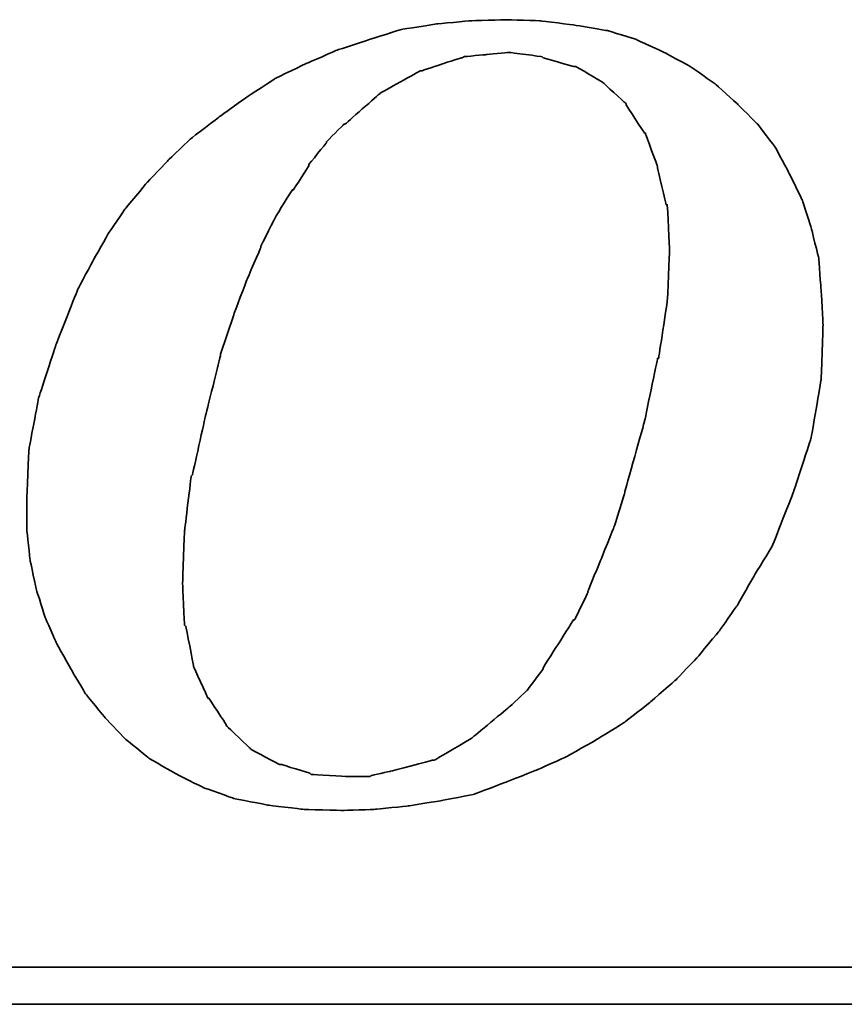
# Model space of a CAD drawing. Extents: x 35 to 593, y 42 to 122.
# Tile 42 of 47: x 154.79 to 156.33, y 90.55 to 92.4. Entities that reach past the tile are written whole.
import ezdxf

# ---------------------------------------------------------------- set-up
doc = ezdxf.new("R2010")
doc.units = 0
doc.header["$LTSCALE"] = 3
doc.header["$MEASUREMENT"] = 0
doc.layers.add('DIM', color=4, linetype='CONTINUOUS')
doc.layers.add('layer 1', color=7, linetype='CONTINUOUS')

# ---------------------------------------------------------------- blocks, each defined once
blk = doc.blocks.new('TBI MOTION logo(完整正式版)')
at = {"layer": 'layer 1', "color": 22, "lineweight": 35}
for points, knots in [([(35.79625, -6.98375), (35.79625, -6.98375), (36.23125, -7.43875), (36.23125, -7.43875), (36.23125, -7.43875), (36.23125, -7.43875), (36.75625, -7.87125), (36.75625, -7.87125), (36.75625, -7.87125), (36.75625, -7.87125), (37.33125, -8.20375), (37.33125, -8.20375), (37.33125, -8.20375), (37.33125, -8.20375), (37.95625, -8.51875), (37.95625, -8.51875), (37.95625, -8.51875), (37.95625, -8.51875), (38.62625, -8.75875), (38.62625, -8.75875), (38.62625, -8.75875), (38.62625, -8.75875), (39.37125, -8.90375), (39.37125, -8.90375), (39.37125, -8.90375), (39.37125, -8.90375), (40.14125, -8.99875), (40.14125, -8.99875), (40.14125, -8.99875), (40.14125, -8.99875), (41.02625, -9.02375), (41.02625, -9.02375), (41.02625, -9.02375), (41.02625, -9.02375), (41.74625, -8.99875), (41.74625, -8.99875), (41.74625, -8.99875), (41.74625, -8.99875), (42.46625, -8.92375), (42.46625, -8.92375), (42.46625, -8.92375), (42.46625, -8.92375), (43.21125, -8.80625), (43.21125, -8.80625), (43.21125, -8.80625), (43.21125, -8.80625), (43.93125, -8.66375), (43.93125, -8.66375), (43.93125, -8.66375), (43.93125, -8.66375), (44.62625, -8.39875), (44.62625, -8.39875), (44.62625, -8.39875), (44.62625, -8.39875), (45.29625, -8.13375), (45.29625, -8.13375), (45.29625, -8.13375), (45.29625, -8.13375), (45.94625, -7.84375), (45.94625, -7.84375), (45.94625, -7.84375), (45.94625, -7.84375), (46.61625, -7.46375), (46.61625, -7.46375), (46.61625, -7.46375), (46.61625, -7.46375), (47.24125, -7.07875), (47.24125, -7.07875), (47.24125, -7.07875), (47.24125, -7.07875), (47.81625, -6.62375), (47.81625, -6.62375), (47.81625, -6.62375), (47.81625, -6.62375), (48.36875, -6.14375), (48.36875, -6.14375), (48.36875, -6.14375), (48.36875, -6.14375), (48.84625, -5.64125), (48.84625, -5.64125), (48.84625, -5.64125), (48.84625, -5.64125), (49.32625, -5.06375), (49.32625, -5.06375), (49.32625, -5.06375), (49.32625, -5.06375), (49.71125, -4.51374), (49.71125, -4.51374), (49.71125, -4.51374), (49.71125, -4.51374), (50.09625, -3.83874), (50.09625, -3.83874), (50.09625, -3.83874), (50.09625, -3.83874), (50.48125, -3.21374), (50.48125, -3.21374), (50.48125, -3.21374), (50.48125, -3.21374), (50.96125, -1.99125), (50.96125, -1.99125), (50.96125, -1.99125), (50.96125, -1.99125), (51.34375, -0.81875), (51.34375, -0.81875), (51.34375, -0.81875), (51.34375, -0.81875), (51.56125, 0.45624), (51.56125, 0.45624), (51.56125, 0.45624), (51.56125, 0.45624), (51.60625, 1.67624), (51.60625, 1.67624), (51.60625, 1.67624), (51.60625, 1.67624), (51.56125, 2.44625), (51.56125, 2.44625), (51.56125, 2.44625), (51.56125, 2.44625), (51.51125, 3.14125), (51.51125, 3.14125), (51.51125, 3.14125), (51.51125, 3.14125), (51.34375, 3.81125), (51.34375, 3.81125), (51.34375, 3.81125), (51.34375, 3.81125), (51.15125, 4.41125), (51.15125, 4.41125), (51.15125, 4.41125), (51.15125, 4.41125), (50.86125, 5.01125), (50.86125, 5.01125), (50.86125, 5.01125), (50.86125, 5.01125), (50.55125, 5.58875), (50.55125, 5.58875), (50.55125, 5.58875), (50.55125, 5.58875), (50.16625, 6.09125), (50.16625, 6.09125), (50.16625, 6.09125), (50.16625, 6.09125), (49.71125, 6.54875), (49.71125, 6.54875), (49.71125, 6.54875), (49.71125, 6.54875), (49.23125, 6.98125), (49.23125, 6.98125), (49.23125, 6.98125), (49.23125, 6.98125), (48.67875, 7.36625), (48.67875, 7.36625), (48.67875, 7.36625), (48.67875, 7.36625), (48.10375, 7.67625), (48.10375, 7.67625), (48.10375, 7.67625), (48.10375, 7.67625), (47.48125, 7.96375), (47.48125, 7.96375), (47.48125, 7.96375), (47.48125, 7.96375), (46.85625, 8.15625), (46.85625, 8.15625), (46.85625, 8.15625), (46.85625, 8.15625), (46.13625, 8.27624), (46.13625, 8.27624), (46.13625, 8.27624), (46.13625, 8.27624), (45.39125, 8.37125), (45.39125, 8.37125), (45.39125, 8.37125), (45.39125, 8.37125), (44.62625, 8.39624), (44.62625, 8.39624), (44.62625, 8.39624), (44.62625, 8.39624), (43.83625, 8.37125), (43.83625, 8.37125), (43.83625, 8.37125), (43.83625, 8.37125), (43.09125, 8.30125), (43.09125, 8.30125), (43.09125, 8.30125), (43.09125, 8.30125), (42.32125, 8.18125), (42.32125, 8.18125), (42.32125, 8.18125), (42.32125, 8.18125), (41.62875, 7.96375), (41.62875, 7.96375), (41.62875, 7.96375), (41.62875, 7.96375), (40.90625, 7.72625), (40.90625, 7.72625), (40.90625, 7.72625), (40.90625, 7.72625), (40.23624, 7.43625), (40.23624, 7.43625), (40.23624, 7.43625), (40.23624, 7.43625), (39.54124, 7.10125), (39.54124, 7.10125), (39.54124, 7.10125), (39.54124, 7.10125), (38.91625, 6.69125), (38.91625, 6.69125), (38.91625, 6.69125), (38.91625, 6.69125), (38.31625, 6.26125), (38.31625, 6.26125), (38.31625, 6.26125), (38.31625, 6.26125), (37.69125, 5.78125), (37.69125, 5.78125), (37.69125, 5.78125), (37.69125, 5.78125), (37.18625, 5.30125), (37.18625, 5.30125), (37.18625, 5.30125), (37.18625, 5.30125), (36.70625, 4.79624), (36.70625, 4.79624), (36.70625, 4.79624), (36.70625, 4.79624), (36.23125, 4.22125), (36.23125, 4.22125), (36.23125, 4.22125), (36.23125, 4.22125), (35.87124, 3.69375), (35.87124, 3.69375), (35.87124, 3.69375), (35.87124, 3.69375), (35.53125, 3.09125), (35.53125, 3.09125), (35.53125, 3.09125), (35.53125, 3.09125), (35.19875, 2.47125), (35.19875, 2.47125), (35.19875, 2.47125), (35.19875, 2.47125), (34.71625, 1.24625), (34.71625, 1.24625), (34.71625, 1.24625), (34.71625, 1.24625), (34.33125, 0.06874), (34.33125, 0.06874), (34.33125, 0.06874), (34.33125, 0.06874), (34.11625, -1.07875), (34.11625, -1.07875), (34.11625, -1.07875), (34.11625, -1.07875), (34.07125, -2.15875), (34.07125, -2.15875), (34.07125, -2.15875), (34.07125, -2.15875), (34.07125, -2.85375), (34.07125, -2.85375), (34.07125, -2.85375), (34.07125, -2.85375), (34.14125, -3.50375), (34.14125, -3.50375), (34.14125, -3.50375), (34.14125, -3.50375), (34.28625, -4.17375), (34.28625, -4.17375), (34.28625, -4.17375), (34.28625, -4.17375), (34.47625, -4.77624), (34.47625, -4.77624), (34.47625, -4.77624), (34.47625, -4.77624), (34.71625, -5.32625), (34.71625, -5.32625), (34.71625, -5.32625), (34.71625, -5.32625), (35.05375, -5.92875), (35.05375, -5.92875), (35.05375, -5.92875), (35.05375, -5.92875), (35.36375, -6.45375), (35.36375, -6.45375), (35.36375, -6.45375), (35.36375, -6.45375), (35.79625, -6.98375), (35.79625, -6.98375)], [0, 0, 0, 0, 0.01388889, 0.01388889, 0.01388889, 0.0138889, 0.02777778, 0.02777778, 0.02777778, 0.02777779, 0.04166667, 0.04166667, 0.04166667, 0.04166668, 0.05555556, 0.05555556, 0.05555556, 0.05555557, 0.06944444, 0.06944444, 0.06944444, 0.06944445, 0.08333333, 0.08333333, 0.08333333, 0.08333334, 0.09722222, 0.09722222, 0.09722222, 0.09722223, 0.11111111, 0.11111111, 0.11111111, 0.11111112, 0.125, 0.125, 0.125, 0.12500001, 0.13888889, 0.13888889, 0.13888889, 0.1388889, 0.15277778, 0.15277778, 0.15277778, 0.15277779, 0.16666667, 0.16666667, 0.16666667, 0.16666668, 0.18055556, 0.18055556, 0.18055556, 0.18055557, 0.19444444, 0.19444444, 0.19444444, 0.19444445, 0.20833333, 0.20833333, 0.20833333, 0.20833334, 0.22222222, 0.22222222, 0.22222222, 0.22222223, 0.23611111, 0.23611111, 0.23611111, 0.23611112, 0.25, 0.25, 0.25, 0.25000001, 0.26388889, 0.26388889, 0.26388889, 0.2638889, 0.27777778, 0.27777778, 0.27777778, 0.27777779, 0.29166667, 0.29166667, 0.29166667, 0.29166668, 0.30555556, 0.30555556, 0.30555556, 0.30555557, 0.31944444, 0.31944444, 0.31944444, 0.31944445, 0.33333333, 0.33333333, 0.33333333, 0.33333334, 0.34722222, 0.34722222, 0.34722222, 0.34722223, 0.36111111, 0.36111111, 0.36111111, 0.36111112, 0.375, 0.375, 0.375, 0.37500001, 0.38888889, 0.38888889, 0.38888889, 0.3888889, 0.40277778, 0.40277778, 0.40277778, 0.40277779, 0.41666667, 0.41666667, 0.41666667, 0.41666668, 0.43055556, 0.43055556, 0.43055556, 0.43055557, 0.44444444, 0.44444444, 0.44444444, 0.44444445, 0.45833333, 0.45833333, 0.45833333, 0.45833334, 0.47222222, 0.47222222, 0.47222222, 0.47222223, 0.48611111, 0.48611111, 0.48611111, 0.48611112, 0.5, 0.5, 0.5, 0.50000001, 0.51388889, 0.51388889, 0.51388889, 0.5138889, 0.52777778, 0.52777778, 0.52777778, 0.52777779, 0.54166667, 0.54166667, 0.54166667, 0.54166668, 0.55555556, 0.55555556, 0.55555556, 0.55555557, 0.56944444, 0.56944444, 0.56944444, 0.56944445, 0.58333333, 0.58333333, 0.58333333, 0.58333334, 0.59722222, 0.59722222, 0.59722222, 0.59722223, 0.61111111, 0.61111111, 0.61111111, 0.61111112, 0.625, 0.625, 0.625, 0.62500001, 0.63888889, 0.63888889, 0.63888889, 0.6388889, 0.65277778, 0.65277778, 0.65277778, 0.65277779, 0.66666667, 0.66666667, 0.66666667, 0.66666668, 0.68055556, 0.68055556, 0.68055556, 0.68055557, 0.69444444, 0.69444444, 0.69444444, 0.69444445, 0.70833333, 0.70833333, 0.70833333, 0.70833334, 0.72222222, 0.72222222, 0.72222222, 0.72222223, 0.73611111, 0.73611111, 0.73611111, 0.73611112, 0.75, 0.75, 0.75, 0.75000001, 0.76388889, 0.76388889, 0.76388889, 0.7638889, 0.77777778, 0.77777778, 0.77777778, 0.77777779, 0.79166667, 0.79166667, 0.79166667, 0.79166668, 0.80555556, 0.80555556, 0.80555556, 0.80555557, 0.81944444, 0.81944444, 0.81944444, 0.81944445, 0.83333333, 0.83333333, 0.83333333, 0.83333334, 0.84722222, 0.84722222, 0.84722222, 0.84722223, 0.86111111, 0.86111111, 0.86111111, 0.86111112, 0.875, 0.875, 0.875, 0.87500001, 0.88888889, 0.88888889, 0.88888889, 0.8888889, 0.90277778, 0.90277778, 0.90277778, 0.90277779, 0.91666667, 0.91666667, 0.91666667, 0.91666668, 0.93055556, 0.93055556, 0.93055556, 0.93055557, 0.94444444, 0.94444444, 0.94444444, 0.94444445, 0.95833333, 0.95833333, 0.95833333, 0.95833334, 0.97222222, 0.97222222, 0.97222222, 0.97222223, 0.98611111, 0.98611111, 0.98611111, 0.98611112, 1, 1, 1, 1]), ([(38.33875, 1.03124), (38.33875, 1.03124), (38.62625, 1.89625), (38.62625, 1.89625), (38.62625, 1.89625), (38.62625, 1.89625), (38.91625, 2.66375), (38.91625, 2.66375), (38.91625, 2.66375), (38.91625, 2.66375), (39.22625, 3.38125), (39.22625, 3.38125), (39.22625, 3.38125), (39.22625, 3.38125), (39.22625, 3.40624), (39.22625, 3.40624), (39.22625, 3.40624), (39.22625, 3.40624), (39.56124, 4.07624), (39.56124, 4.07624), (39.56124, 4.07624), (39.56124, 4.07624), (39.92125, 4.65125), (39.92125, 4.65125), (39.92125, 4.65125), (39.92125, 4.65125), (39.94625, 4.65125), (39.94625, 4.65125), (39.94625, 4.65125), (39.94625, 4.65125), (40.28125, 5.17875), (40.28125, 5.17875), (40.28125, 5.17875), (40.28125, 5.17875), (40.28125, 5.20375), (40.28125, 5.20375), (40.28125, 5.20375), (40.28125, 5.20375), (40.66875, 5.68625), (40.66875, 5.68625), (40.66875, 5.68625), (40.66875, 5.68625), (40.66875, 5.70625), (40.66875, 5.70625), (40.66875, 5.70625), (40.66875, 5.70625), (41.05124, 6.09125), (41.05124, 6.09125), (41.05124, 6.09125), (41.05124, 6.09125), (41.07625, 6.09125), (41.07625, 6.09125), (41.07625, 6.09125), (41.07625, 6.09125), (41.84125, 6.76625), (41.84125, 6.76625), (41.84125, 6.76625), (41.84125, 6.76625), (41.86625, 6.78625), (41.86625, 6.78625), (41.86625, 6.78625), (41.86625, 6.78625), (42.73125, 7.26624), (42.73125, 7.26624), (42.73125, 7.26624), (42.73125, 7.26624), (42.75625, 7.26624), (42.75625, 7.26624), (42.75625, 7.26624), (42.75625, 7.26624), (43.18625, 7.41125), (43.18625, 7.41125), (43.18625, 7.41125), (43.18625, 7.41125), (43.64125, 7.55625), (43.64125, 7.55625), (43.64125, 7.55625), (43.64125, 7.55625), (43.66625, 7.55625), (43.66625, 7.55625), (43.66625, 7.55625), (43.66625, 7.55625), (43.69125, 7.58124), (43.69125, 7.58124), (43.69125, 7.58124), (43.69125, 7.58124), (44.19125, 7.62625), (44.19125, 7.62625), (44.19125, 7.62625), (44.19125, 7.62625), (44.67125, 7.67625), (44.67125, 7.67625), (44.67125, 7.67625), (44.67125, 7.67625), (44.69625, 7.67625), (44.69625, 7.67625), (44.69625, 7.67625), (44.69625, 7.67625), (45.41875, 7.58124), (45.41875, 7.58124), (45.41875, 7.58124), (45.41875, 7.58124), (45.44125, 7.55625), (45.44125, 7.55625), (45.44125, 7.55625), (45.44125, 7.55625), (46.11125, 7.36625), (46.11125, 7.36625), (46.11125, 7.36625), (46.11125, 7.36625), (46.13625, 7.36625), (46.13625, 7.36625), (46.13625, 7.36625), (46.13625, 7.36625), (46.15875, 7.36625), (46.15875, 7.36625), (46.15875, 7.36625), (46.15875, 7.36625), (46.73625, 7.02624), (46.73625, 7.02624), (46.73625, 7.02624), (46.73625, 7.02624), (46.76125, 7.00624), (46.76125, 7.00624), (46.76125, 7.00624), (46.76125, 7.00624), (47.24125, 6.57124), (47.24125, 6.57124), (47.24125, 6.57124), (47.24125, 6.57124), (47.26625, 6.54875), (47.26625, 6.54875), (47.26625, 6.54875), (47.26625, 6.54875), (47.26625, 6.52375), (47.26625, 6.52375), (47.26625, 6.52375), (47.26625, 6.52375), (47.67375, 5.89875), (47.67375, 5.89875), (47.67375, 5.89875), (47.67375, 5.89875), (47.69625, 5.89875), (47.69625, 5.89875), (47.69625, 5.89875), (47.69625, 5.89875), (47.69625, 5.87625), (47.69625, 5.87625), (47.69625, 5.87625), (47.69625, 5.87625), (47.96125, 5.15625), (47.96125, 5.15625), (47.96125, 5.15625), (47.96125, 5.15625), (47.96125, 5.13125), (47.96125, 5.13125), (47.96125, 5.13125), (47.96125, 5.13125), (48.15125, 4.31875), (48.15125, 4.31875), (48.15125, 4.31875), (48.15125, 4.31875), (48.17625, 4.31875), (48.17625, 4.31875), (48.17625, 4.31875), (48.17625, 4.31875), (48.17625, 4.29125), (48.17625, 4.29125), (48.17625, 4.29125), (48.17625, 4.29125), (48.22625, 3.33125), (48.22625, 3.33125), (48.22625, 3.33125), (48.22625, 3.33125), (48.22625, 3.30875), (48.22625, 3.30875), (48.22625, 3.30875), (48.22625, 3.30875), (48.17625, 2.20624), (48.17625, 2.20624), (48.17625, 2.20624), (48.17625, 2.20624), (48.17625, 2.18124), (48.17625, 2.18124), (48.17625, 2.18124), (48.17625, 2.18124), (47.98375, 0.93624), (47.98375, 0.93624), (47.98375, 0.93624), (47.98375, 0.93624), (47.96125, 0.93624), (47.96125, 0.93624), (47.96125, 0.93624), (47.96125, 0.93624), (47.67375, -0.45874), (47.67375, -0.45874), (47.67375, -0.45874), (47.67375, -0.45874), (47.24125, -1.99125), (47.24125, -1.99125), (47.24125, -1.99125), (47.24125, -1.99125), (47.24125, -2.01874), (47.24125, -2.01874), (47.24125, -2.01874), (47.24125, -2.01874), (47.00125, -2.78375), (47.00125, -2.78375), (47.00125, -2.78375), (47.00125, -2.78375), (46.71125, -3.50375), (46.71125, -3.50375), (46.71125, -3.50375), (46.71125, -3.50375), (46.42625, -4.19875), (46.42625, -4.19875), (46.42625, -4.19875), (46.42625, -4.19875), (46.42625, -4.22375), (46.42625, -4.22375), (46.42625, -4.22375), (46.42625, -4.22375), (46.13625, -4.82374), (46.13625, -4.82374), (46.13625, -4.82374), (46.13625, -4.82374), (46.11125, -4.82374), (46.11125, -4.82374), (46.11125, -4.82374), (46.11125, -4.82374), (45.77625, -5.35125), (45.77625, -5.35125), (45.77625, -5.35125), (45.77625, -5.35125), (45.44125, -5.87875), (45.44125, -5.87875), (45.44125, -5.87875), (45.44125, -5.87875), (45.44125, -5.90375), (45.44125, -5.90375), (45.44125, -5.90375), (45.44125, -5.90375), (45.10625, -6.35875), (45.10625, -6.35875), (45.10625, -6.35875), (45.10625, -6.35875), (45.08125, -6.38375), (45.08125, -6.38375), (45.08125, -6.38375), (45.08125, -6.38375), (44.69625, -6.74375), (44.69625, -6.74375), (44.69625, -6.74375), (44.69625, -6.74375), (43.88375, -7.41625), (43.88375, -7.41625), (43.88375, -7.41625), (43.88375, -7.41625), (43.85625, -7.43875), (43.85625, -7.43875), (43.85625, -7.43875), (43.85625, -7.43875), (43.04125, -7.91875), (43.04125, -7.91875), (43.04125, -7.91875), (43.04125, -7.91875), (43.01625, -7.91875), (43.01625, -7.91875), (43.01625, -7.91875), (43.01625, -7.91875), (42.99625, -7.91875), (42.99625, -7.91875), (42.99625, -7.91875), (42.99625, -7.91875), (42.08125, -8.15875), (42.08125, -8.15875), (42.08125, -8.15875), (42.08125, -8.15875), (41.65125, -8.25625), (41.65125, -8.25625), (41.65125, -8.25625), (41.65125, -8.25625), (41.62875, -8.27875), (41.62875, -8.27875), (41.62875, -8.27875), (41.62875, -8.27875), (41.60125, -8.27875), (41.60125, -8.27875), (41.60125, -8.27875), (41.60125, -8.27875), (41.12125, -8.27875), (41.12125, -8.27875), (41.12125, -8.27875), (41.12125, -8.27875), (40.35624, -8.23125), (40.35624, -8.23125), (40.35624, -8.23125), (40.35624, -8.23125), (40.33125, -8.23125), (40.33125, -8.23125), (40.33125, -8.23125), (40.33125, -8.23125), (40.30625, -8.20375), (40.30625, -8.20375), (40.30625, -8.20375), (40.30625, -8.20375), (39.68375, -8.01375), (39.68375, -8.01375), (39.68375, -8.01375), (39.68375, -8.01375), (39.66124, -8.01375), (39.66124, -8.01375), (39.66124, -8.01375), (39.66124, -8.01375), (39.63625, -8.01375), (39.63625, -8.01375), (39.63625, -8.01375), (39.63625, -8.01375), (39.01125, -7.67875), (39.01125, -7.67875), (39.01125, -7.67875), (39.01125, -7.67875), (38.98875, -7.65375), (38.98875, -7.65375), (38.98875, -7.65375), (38.98875, -7.65375), (38.48625, -7.17375), (38.48625, -7.17375), (38.48625, -7.17375), (38.48625, -7.17375), (38.45875, -7.14875), (38.45875, -7.14875), (38.45875, -7.14875), (38.45875, -7.14875), (38.45875, -7.12875), (38.45875, -7.12875), (38.45875, -7.12875), (38.45875, -7.12875), (38.07625, -6.54875), (38.07625, -6.54875), (38.07625, -6.54875), (38.07625, -6.54875), (38.05125, -6.54875), (38.05125, -6.54875), (38.05125, -6.54875), (38.05125, -6.54875), (38.05125, -6.52875), (38.05125, -6.52875), (38.05125, -6.52875), (38.05125, -6.52875), (37.74125, -5.85375), (37.74125, -5.85375), (37.74125, -5.85375), (37.74125, -5.85375), (37.74125, -5.82875), (37.74125, -5.82875), (37.74125, -5.82875), (37.74125, -5.82875), (37.57375, -4.96875), (37.57375, -4.96875), (37.57375, -4.96875), (37.57375, -4.96875), (37.54625, -4.94375), (37.54625, -4.94375), (37.54625, -4.94375), (37.54625, -4.94375), (37.50125, -4.03375), (37.50125, -4.03375), (37.50125, -4.03375), (37.50125, -4.03375), (37.50125, -4.00875), (37.50125, -4.00875), (37.50125, -4.00875), (37.50125, -4.00875), (37.54625, -2.85375), (37.54625, -2.85375), (37.54625, -2.85375), (37.54625, -2.85375), (37.69125, -1.65875), (37.69125, -1.65875), (37.69125, -1.65875), (37.69125, -1.65875), (37.71624, -1.63375), (37.71624, -1.63375), (37.71624, -1.63375), (37.71624, -1.63375), (38.00375, -0.33875), (38.00375, -0.33875), (38.00375, -0.33875), (38.00375, -0.33875), (38.33875, 1.00624), (38.33875, 1.00624), (38.33875, 1.00624), (38.33875, 1.00624), (38.33875, 1.03124), (38.33875, 1.03124)], [0, 0, 0, 0, 0.01010101, 0.01010101, 0.01010101, 0.01010102, 0.02020202, 0.02020202, 0.02020202, 0.02020203, 0.03030303, 0.03030303, 0.03030303, 0.03030304, 0.04040404, 0.04040404, 0.04040404, 0.04040405, 0.05050505, 0.05050505, 0.05050505, 0.05050506, 0.06060606, 0.06060606, 0.06060606, 0.06060607, 0.07070707, 0.07070707, 0.07070707, 0.07070708, 0.08080808, 0.08080808, 0.08080808, 0.08080809, 0.09090909, 0.09090909, 0.09090909, 0.0909091, 0.1010101, 0.1010101, 0.1010101, 0.10101011, 0.11111111, 0.11111111, 0.11111111, 0.11111112, 0.12121212, 0.12121212, 0.12121212, 0.12121213, 0.13131313, 0.13131313, 0.13131313, 0.13131314, 0.14141414, 0.14141414, 0.14141414, 0.14141415, 0.15151515, 0.15151515, 0.15151515, 0.15151516, 0.16161616, 0.16161616, 0.16161616, 0.16161617, 0.17171717, 0.17171717, 0.17171717, 0.17171718, 0.18181818, 0.18181818, 0.18181818, 0.18181819, 0.19191919, 0.19191919, 0.19191919, 0.1919192, 0.2020202, 0.2020202, 0.2020202, 0.20202021, 0.21212121, 0.21212121, 0.21212121, 0.21212122, 0.22222222, 0.22222222, 0.22222222, 0.22222223, 0.23232323, 0.23232323, 0.23232323, 0.23232324, 0.24242424, 0.24242424, 0.24242424, 0.24242425, 0.25252525, 0.25252525, 0.25252525, 0.25252526, 0.26262626, 0.26262626, 0.26262626, 0.26262627, 0.27272727, 0.27272727, 0.27272727, 0.27272728, 0.28282828, 0.28282828, 0.28282828, 0.28282829, 0.29292929, 0.29292929, 0.29292929, 0.2929293, 0.3030303, 0.3030303, 0.3030303, 0.30303031, 0.31313131, 0.31313131, 0.31313131, 0.31313132, 0.32323232, 0.32323232, 0.32323232, 0.32323233, 0.33333333, 0.33333333, 0.33333333, 0.33333334, 0.34343434, 0.34343434, 0.34343434, 0.34343435, 0.35353535, 0.35353535, 0.35353535, 0.35353536, 0.36363636, 0.36363636, 0.36363636, 0.36363637, 0.37373737, 0.37373737, 0.37373737, 0.37373738, 0.38383838, 0.38383838, 0.38383838, 0.38383839, 0.39393939, 0.39393939, 0.39393939, 0.3939394, 0.4040404, 0.4040404, 0.4040404, 0.40404041, 0.41414141, 0.41414141, 0.41414141, 0.41414142, 0.42424242, 0.42424242, 0.42424242, 0.42424243, 0.43434343, 0.43434343, 0.43434343, 0.43434344, 0.44444444, 0.44444444, 0.44444444, 0.44444445, 0.45454545, 0.45454545, 0.45454545, 0.45454546, 0.46464646, 0.46464646, 0.46464646, 0.46464647, 0.47474747, 0.47474747, 0.47474747, 0.47474748, 0.48484848, 0.48484848, 0.48484848, 0.48484849, 0.49494949, 0.49494949, 0.49494949, 0.4949495, 0.50505051, 0.50505051, 0.50505051, 0.50505052, 0.51515152, 0.51515152, 0.51515152, 0.51515153, 0.52525253, 0.52525253, 0.52525253, 0.52525254, 0.53535354, 0.53535354, 0.53535354, 0.53535355, 0.54545455, 0.54545455, 0.54545455, 0.54545456, 0.55555556, 0.55555556, 0.55555556, 0.55555557, 0.56565657, 0.56565657, 0.56565657, 0.56565658, 0.57575758, 0.57575758, 0.57575758, 0.57575759, 0.58585859, 0.58585859, 0.58585859, 0.5858586, 0.5959596, 0.5959596, 0.5959596, 0.59595961, 0.60606061, 0.60606061, 0.60606061, 0.60606062, 0.61616162, 0.61616162, 0.61616162, 0.61616163, 0.62626263, 0.62626263, 0.62626263, 0.62626264, 0.63636364, 0.63636364, 0.63636364, 0.63636365, 0.64646465, 0.64646465, 0.64646465, 0.64646466, 0.65656566, 0.65656566, 0.65656566, 0.65656567, 0.66666667, 0.66666667, 0.66666667, 0.66666668, 0.67676768, 0.67676768, 0.67676768, 0.67676769, 0.68686869, 0.68686869, 0.68686869, 0.6868687, 0.6969697, 0.6969697, 0.6969697, 0.69696971, 0.70707071, 0.70707071, 0.70707071, 0.70707072, 0.71717172, 0.71717172, 0.71717172, 0.71717173, 0.72727273, 0.72727273, 0.72727273, 0.72727274, 0.73737374, 0.73737374, 0.73737374, 0.73737375, 0.74747475, 0.74747475, 0.74747475, 0.74747476, 0.75757576, 0.75757576, 0.75757576, 0.75757577, 0.76767677, 0.76767677, 0.76767677, 0.76767678, 0.77777778, 0.77777778, 0.77777778, 0.77777779, 0.78787879, 0.78787879, 0.78787879, 0.7878788, 0.7979798, 0.7979798, 0.7979798, 0.79797981, 0.80808081, 0.80808081, 0.80808081, 0.80808082, 0.81818182, 0.81818182, 0.81818182, 0.81818183, 0.82828283, 0.82828283, 0.82828283, 0.82828284, 0.83838384, 0.83838384, 0.83838384, 0.83838385, 0.84848485, 0.84848485, 0.84848485, 0.84848486, 0.85858586, 0.85858586, 0.85858586, 0.85858587, 0.86868687, 0.86868687, 0.86868687, 0.86868688, 0.87878788, 0.87878788, 0.87878788, 0.87878789, 0.88888889, 0.88888889, 0.88888889, 0.8888889, 0.8989899, 0.8989899, 0.8989899, 0.89898991, 0.90909091, 0.90909091, 0.90909091, 0.90909092, 0.91919192, 0.91919192, 0.91919192, 0.91919193, 0.92929293, 0.92929293, 0.92929293, 0.92929294, 0.93939394, 0.93939394, 0.93939394, 0.93939395, 0.94949495, 0.94949495, 0.94949495, 0.94949496, 0.95959596, 0.95959596, 0.95959596, 0.95959597, 0.96969697, 0.96969697, 0.96969697, 0.96969698, 0.97979798, 0.97979798, 0.97979798, 0.97979799, 0.98989899, 0.98989899, 0.98989899, 0.989899, 1, 1, 1, 1]), ([(75.90875, -9.47875), (75.90875, -9.47875), (75.90875, -12.28625), (75.90875, -12.28625), (75.90875, -12.28625), (75.90875, -12.28625), (75.90875, -12.47875), (75.90875, -12.47875), (75.90875, -12.47875), (75.90875, -12.47875), (75.71625, -12.47875), (75.71625, -12.47875), (75.71625, -12.47875), (75.71625, -12.47875), (-88.32875, -12.47875), (-88.32875, -12.47875), (-88.32875, -12.47875), (-88.32875, -12.47875), (-88.32875, -13.29375), (-88.32875, -13.29375), (-88.32875, -13.29375), (-88.32875, -13.29375), (82.89125, -13.29375), (82.89125, -13.29375), (82.89125, -13.29375), (82.89125, -13.29375), (75.90875, -9.47875), (75.90875, -9.47875)], [0, 0, 0, 0, 0.14285714, 0.14285714, 0.14285714, 0.14285715, 0.28571429, 0.28571429, 0.28571429, 0.2857143, 0.42857143, 0.42857143, 0.42857143, 0.42857144, 0.57142857, 0.57142857, 0.57142857, 0.57142858, 0.71428571, 0.71428571, 0.71428571, 0.71428572, 0.85714286, 0.85714286, 0.85714286, 0.85714287, 1, 1, 1, 1])]:
    blk.add_open_spline(points, degree=3, knots=knots, dxfattribs=at)

msp = doc.modelspace()

# ---------------------------------------------------------------- block references
at = {"layer": 'DIM', "color": 7, "xscale": 0.0851363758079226, "yscale": 0.0851363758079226, "zscale": 0.0851363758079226}
msp.add_blockref('TBI MOTION logo(完整正式版)', (151.8985, 91.6864), dxfattribs=at)

doc.saveas('drawing.dxf')
